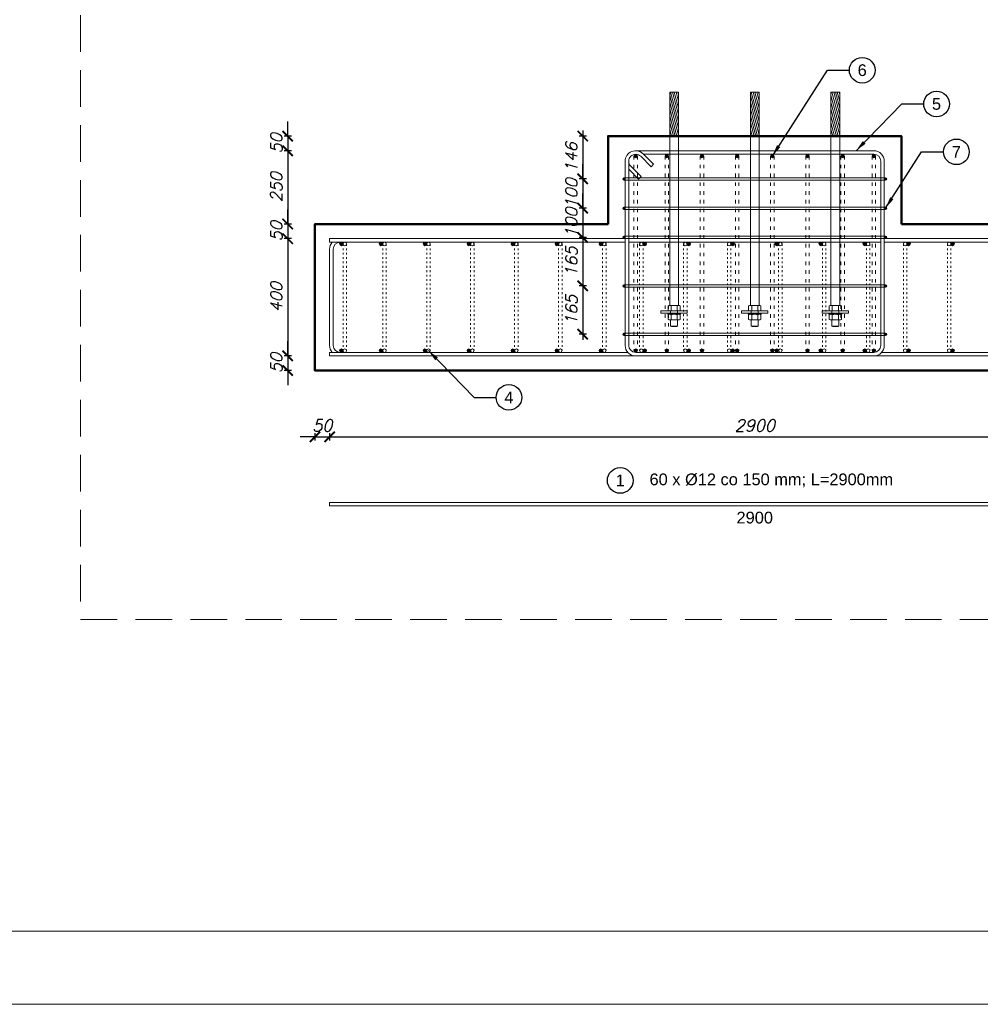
# Model space of a CAD drawing. Header units: millimetres. Extents: x 1814 to 94182, y 11562 to 49454.
# Tile 68 of 143: x 10775 to 11431, y 20272 to 20944. Entities that reach past the tile are written whole.
import ezdxf

# ---------------------------------------------------------------- set-up
doc = ezdxf.new("R2010")
doc.units = ezdxf.units.MM
doc.linetypes.add('ACAD_ISO03W100', pattern=[30, 12, -18])
doc.linetypes.add('DASHED', pattern=[0.75, 0.5, -0.25])
doc.layers.add('odnośnik', color=140, linetype='Continuous')
doc.layers.add('opis', color=50, linetype='Continuous')
doc.layers.add('pomoc', color=210, linetype='Continuous', lineweight=9, plot=False)
for name, color, linetype, lineweight in [('ramka', 84, 'Continuous', 15), ('widok 0.15', 150, 'Continuous', 15), ('wymiar', 135, 'Continuous', 9), ('wypełnienie', 252, 'Continuous', 9), ('zbrojenie', 123, 'Continuous', 9), ('ściany', 7, 'Continuous', 50), ('śruby', 204, 'Continuous', 9)]:
    doc.layers.add(name, color=color, linetype=linetype, lineweight=lineweight)
doc.styles.add('Opisowy', font='arial.ttf')
doc.styles.get("Standard").update_dxf_attribs({"font": 'arial.ttf'})
doc.styles.add('WYMIARY', font='simplex.shx', dxfattribs={"oblique": 15})
doc.dimstyles.new('1-25 stopy', dxfattribs={"dimscale": 25, "dimtxt": 0.32, "dimasz": 0.4, "dimexe": 0.1, "dimexo": 0.1, "dimgap": 0.15, "dimtad": 1, "dimdec": 0, "dimlfac": 5, "dimrnd": 0.01, "dimzin": 9, "dimtxsty": 'WYMIARY', "dimblk": 'ARCHTICK', "dimcen": 0.4, "dimdle": 0.15, "dimadec": 1, "dimazin": 1, "dimtfac": 1, "dimtdec": 0, "dimtix": 1, "dimtmove": 2, "dimatfit": 3, "dimldrblk": 'ARCHTICK', "dimfxl": 0, "dimarcsym": 0})
doc.dimstyles.new('skala 1-100', dxfattribs={"dimtxt": 16, "dimasz": 1, "dimexe": 1.25, "dimexo": 0.625, "dimgap": 5, "dimtad": 1, "dimdec": 1, "dimrnd": 0.1, "dimdsep": 46, "dimtxsty": 'Standard', "dimblk": 'strzałka', "dimcen": -5, "dimse1": 1, "dimse2": 1, "dimazin": 0, "dimtfac": 1, "dimtdec": 1, "dimtix": 1, "dimtmove": 1, "dimatfit": 3, "dimfxl": 0, "dimtolj": 1, "dimarcsym": 0})

# ---------------------------------------------------------------- blocks, each defined once
blk = doc.blocks.new('_ARCHTICK')
at = {"color": 0, "linetype": 'ByBlock', "lineweight": -2}
blk.add_solid([(0.398, 0.309), (0.309, 0.398), (-0.309, -0.398), (-0.398, -0.309)], dxfattribs=at)
blk = doc.blocks.new('*D1845')
at = {"layer": 'Defpoints', "color": 0}
for p in [(11176.8, 20864.59), (10958.18, 20854.59), (11218.8, 20854.59)]:
    blk.add_point(p, dxfattribs=at)
at = {"layer": 'wymiar', "color": 0, "lineweight": -2}
for p, q in [((10958.18, 20864.59), (10958.18, 20874.59)), ((10960.68, 20864.59), (10955.68, 20864.59)), ((10958.18, 20864.59), (10958.18, 20854.59)), ((10960.68, 20854.59), (10955.68, 20854.59)), ((10958.18, 20854.59), (10958.18, 20844.59))]:
    blk.add_line(p, q, dxfattribs=at)
at = {"layer": 'wymiar', "color": 0, "lineweight": -2, "xscale": 10, "yscale": 10, "zscale": 10}
for p, rotation in [((10958.18, 20864.59), 270), ((10958.18, 20854.59), 90)]:
    blk.add_blockref('_ARCHTICK', p, dxfattribs=dict(at, rotation=rotation))
at = {"layer": 'wymiar', "color": 0, "insert": (10950.43, 20859.59), "char_height": 8, "attachment_point": 5, "rotation": 90, "style": 'WYMIARY'}
blk.add_mtext('50', dxfattribs=at)
blk = doc.blocks.new('*D1846')
at = {"layer": 'Defpoints', "color": 0}
for p in [(11218.8, 20854.59), (10958.18, 20804.59), (10976.8, 20804.59)]:
    blk.add_point(p, dxfattribs=at)
at = {"layer": 'wymiar', "color": 0, "lineweight": -2}
for p, q in [((10958.18, 20858.34), (10958.18, 20800.84)), ((10960.68, 20854.59), (10955.68, 20854.59)), ((10960.68, 20804.59), (10955.68, 20804.59))]:
    blk.add_line(p, q, dxfattribs=at)
at = {"layer": 'wymiar', "color": 0, "lineweight": -2, "xscale": 10, "yscale": 10, "zscale": 10}
for p, rotation in [((10958.18, 20854.59), 90), ((10958.18, 20804.59), 270)]:
    blk.add_blockref('_ARCHTICK', p, dxfattribs=dict(at, rotation=rotation))
at = {"layer": 'wymiar', "color": 0, "insert": (10950.43, 20829.59), "char_height": 8, "attachment_point": 5, "rotation": 90, "style": 'WYMIARY'}
blk.add_mtext('250', dxfattribs=at)
blk = doc.blocks.new('*D1847')
at = {"layer": 'Defpoints', "color": 0}
for p in [(10976.8, 20804.59), (10958.18, 20794.59), (10986.8, 20794.59)]:
    blk.add_point(p, dxfattribs=at)
at = {"layer": 'wymiar', "color": 0, "lineweight": -2}
for p, q in [((10958.18, 20804.59), (10958.18, 20814.59)), ((10960.68, 20804.59), (10955.68, 20804.59)), ((10958.18, 20804.59), (10958.18, 20794.59)), ((10960.68, 20794.59), (10955.68, 20794.59)), ((10958.18, 20794.59), (10958.18, 20784.59))]:
    blk.add_line(p, q, dxfattribs=at)
at = {"layer": 'wymiar', "color": 0, "lineweight": -2, "xscale": 10, "yscale": 10, "zscale": 10}
for p, rotation in [((10958.18, 20804.59), 270), ((10958.18, 20794.59), 90)]:
    blk.add_blockref('_ARCHTICK', p, dxfattribs=dict(at, rotation=rotation))
at = {"layer": 'wymiar', "color": 0, "insert": (10950.43, 20799.59), "char_height": 8, "attachment_point": 5, "rotation": 90, "style": 'WYMIARY'}
blk.add_mtext('50', dxfattribs=at)
blk = doc.blocks.new('*D1848')
at = {"layer": 'Defpoints', "color": 0}
for p in [(10986.8, 20794.59), (10958.18, 20714.59), (10986.8, 20714.59)]:
    blk.add_point(p, dxfattribs=at)
at = {"layer": 'wymiar', "color": 0, "lineweight": -2}
for p, q in [((10958.18, 20798.34), (10958.18, 20710.84)), ((10960.68, 20794.59), (10955.68, 20794.59)), ((10960.68, 20714.59), (10955.68, 20714.59))]:
    blk.add_line(p, q, dxfattribs=at)
at = {"layer": 'wymiar', "color": 0, "lineweight": -2, "xscale": 10, "yscale": 10, "zscale": 10}
for p, rotation in [((10958.18, 20794.59), 90), ((10958.18, 20714.59), 270)]:
    blk.add_blockref('_ARCHTICK', p, dxfattribs=dict(at, rotation=rotation))
at = {"layer": 'wymiar', "color": 0, "insert": (10950.43, 20754.59), "char_height": 8, "attachment_point": 5, "rotation": 90, "style": 'WYMIARY'}
blk.add_mtext('400', dxfattribs=at)
blk = doc.blocks.new('*D1849')
at = {"layer": 'Defpoints', "color": 0}
for p in [(10986.8, 20714.59), (10958.18, 20704.59), (10976.8, 20704.59)]:
    blk.add_point(p, dxfattribs=at)
at = {"layer": 'wymiar', "color": 0, "lineweight": -2}
for p, q in [((10958.18, 20714.59), (10958.18, 20724.59)), ((10960.68, 20714.59), (10955.68, 20714.59)), ((10958.18, 20714.59), (10958.18, 20704.59)), ((10960.68, 20704.59), (10955.68, 20704.59)), ((10958.18, 20704.59), (10958.18, 20694.59))]:
    blk.add_line(p, q, dxfattribs=at)
at = {"layer": 'wymiar', "color": 0, "lineweight": -2, "xscale": 10, "yscale": 10, "zscale": 10}
for p, rotation in [((10958.18, 20714.59), 270), ((10958.18, 20704.59), 90)]:
    blk.add_blockref('_ARCHTICK', p, dxfattribs=dict(at, rotation=rotation))
at = {"layer": 'wymiar', "color": 0, "insert": (10950.43, 20709.59), "char_height": 8, "attachment_point": 5, "rotation": 90, "style": 'WYMIARY'}
blk.add_mtext('50', dxfattribs=at)
blk = doc.blocks.new('*D1850')
at = {"layer": 'Defpoints', "color": 0}
for p in [(10986.8, 20714.59), (10976.8, 20704.59), (10986.8, 20659.34)]:
    blk.add_point(p, dxfattribs=at)
at = {"layer": 'wymiar', "color": 0, "lineweight": -2}
for p, q in [((10976.8, 20659.34), (10966.8, 20659.34)), ((10976.8, 20661.84), (10976.8, 20656.84)), ((10976.8, 20659.34), (10986.8, 20659.34)), ((10986.8, 20661.84), (10986.8, 20656.84)), ((10986.8, 20659.34), (10996.8, 20659.34))]:
    blk.add_line(p, q, dxfattribs=at)
at = {"layer": 'wymiar', "color": 0, "lineweight": -2, "xscale": 10, "yscale": 10, "zscale": 10}
blk.add_blockref('_ARCHTICK', (10976.8, 20659.34), dxfattribs=at)
at = {"layer": 'wymiar', "color": 0, "lineweight": -2, "xscale": 10, "yscale": 10, "zscale": 10, "rotation": 180}
blk.add_blockref('_ARCHTICK', (10986.8, 20659.34), dxfattribs=at)
at = {"layer": 'wymiar', "color": 0, "insert": (10981.8, 20667.09), "char_height": 8, "attachment_point": 5, "style": 'WYMIARY'}
blk.add_mtext('50', dxfattribs=at)
blk = doc.blocks.new('*D1851')
at = {"layer": 'Defpoints', "color": 0}
for p in [(10986.8, 20714.59), (11566.8, 20714.59), (11566.8, 20659.34)]:
    blk.add_point(p, dxfattribs=at)
at = {"layer": 'wymiar', "color": 0, "lineweight": -2}
for p, q in [((10983.05, 20659.34), (11570.55, 20659.34)), ((10986.8, 20661.84), (10986.8, 20656.84)), ((11566.8, 20661.84), (11566.8, 20656.84))]:
    blk.add_line(p, q, dxfattribs=at)
at = {"layer": 'wymiar', "color": 0, "lineweight": -2, "xscale": 10, "yscale": 10, "zscale": 10, "rotation": 180}
blk.add_blockref('_ARCHTICK', (10986.8, 20659.34), dxfattribs=at)
at = {"layer": 'wymiar', "color": 0, "lineweight": -2, "xscale": 10, "yscale": 10, "zscale": 10}
blk.add_blockref('_ARCHTICK', (11566.8, 20659.34), dxfattribs=at)
at = {"layer": 'wymiar', "color": 0, "insert": (11276.8, 20667.09), "char_height": 8, "attachment_point": 5, "style": 'WYMIARY'}
blk.add_mtext('2900', dxfattribs=at)
blk = doc.blocks.new('strzałka')
for p, q in [((0, 9), (0, -9)), ((-9, 0), (9, 0))]:
    blk.add_line(p, q)
at = {"const_width": 1}
blk.add_lwpolyline([(-4.243, -4.243), (4.243, 4.243)], dxfattribs=at)
blk = doc.blocks.new('*D1889')
at = {"layer": 'Defpoints', "color": 0}
for p in [(11176.8, 20864.59), (11159.46, 20835.39), (11187.6, 20835.39)]:
    blk.add_point(p, dxfattribs=at)
at = {"layer": 'wymiar', "color": 0, "lineweight": -2}
for p, q in [((11161.96, 20864.59), (11156.96, 20864.59)), ((11159.46, 20868.34), (11159.46, 20831.64)), ((11161.96, 20835.39), (11156.96, 20835.39))]:
    blk.add_line(p, q, dxfattribs=at)
at = {"layer": 'wymiar', "color": 0, "lineweight": -2, "xscale": 10, "yscale": 10, "zscale": 10}
for p, rotation in [((11159.46, 20864.59), 90), ((11159.46, 20835.39), 270)]:
    blk.add_blockref('_ARCHTICK', p, dxfattribs=dict(at, rotation=rotation))
at = {"layer": 'wymiar', "color": 0, "insert": (11151.71, 20849.99), "char_height": 8, "attachment_point": 5, "rotation": 90, "style": 'WYMIARY'}
blk.add_mtext('146', dxfattribs=at)
blk = doc.blocks.new('*D1890')
at = {"layer": 'Defpoints', "color": 0}
for p in [(11187.6, 20835.39), (11159.46, 20815.39), (11187.6, 20815.39)]:
    blk.add_point(p, dxfattribs=at)
at = {"layer": 'wymiar', "color": 0, "lineweight": -2}
for p, q in [((11159.46, 20835.39), (11159.46, 20845.39)), ((11161.96, 20835.39), (11156.96, 20835.39)), ((11159.46, 20835.39), (11159.46, 20815.39)), ((11161.96, 20815.39), (11156.96, 20815.39)), ((11159.46, 20815.39), (11159.46, 20805.39))]:
    blk.add_line(p, q, dxfattribs=at)
at = {"layer": 'wymiar', "color": 0, "lineweight": -2, "xscale": 10, "yscale": 10, "zscale": 10}
for p, rotation in [((11159.46, 20835.39), 270), ((11159.46, 20815.39), 90)]:
    blk.add_blockref('_ARCHTICK', p, dxfattribs=dict(at, rotation=rotation))
at = {"layer": 'wymiar', "color": 0, "insert": (11151.71, 20825.39), "char_height": 8, "attachment_point": 5, "rotation": 90, "style": 'WYMIARY'}
blk.add_mtext('100', dxfattribs=at)
blk = doc.blocks.new('*D1891')
at = {"layer": 'Defpoints', "color": 0}
for p in [(11187.6, 20815.39), (11159.46, 20795.39), (11187.6, 20795.39)]:
    blk.add_point(p, dxfattribs=at)
at = {"layer": 'wymiar', "color": 0, "lineweight": -2}
for p, q in [((11159.46, 20815.39), (11159.46, 20825.39)), ((11161.96, 20815.39), (11156.96, 20815.39)), ((11159.46, 20815.39), (11159.46, 20795.39)), ((11161.96, 20795.39), (11156.96, 20795.39)), ((11159.46, 20795.39), (11159.46, 20785.39))]:
    blk.add_line(p, q, dxfattribs=at)
at = {"layer": 'wymiar', "color": 0, "lineweight": -2, "xscale": 10, "yscale": 10, "zscale": 10}
for p, rotation in [((11159.46, 20815.39), 270), ((11159.46, 20795.39), 90)]:
    blk.add_blockref('_ARCHTICK', p, dxfattribs=dict(at, rotation=rotation))
at = {"layer": 'wymiar', "color": 0, "insert": (11151.71, 20805.39), "char_height": 8, "attachment_point": 5, "rotation": 90, "style": 'WYMIARY'}
blk.add_mtext('100', dxfattribs=at)
blk = doc.blocks.new('*D1892')
at = {"layer": 'Defpoints', "color": 0}
for p in [(11187.6, 20795.39), (11159.46, 20762.39), (11187.6, 20762.39)]:
    blk.add_point(p, dxfattribs=at)
at = {"layer": 'wymiar', "color": 0, "lineweight": -2}
for p, q in [((11159.46, 20799.14), (11159.46, 20758.64)), ((11161.96, 20795.39), (11156.96, 20795.39)), ((11161.96, 20762.39), (11156.96, 20762.39))]:
    blk.add_line(p, q, dxfattribs=at)
at = {"layer": 'wymiar', "color": 0, "lineweight": -2, "xscale": 10, "yscale": 10, "zscale": 10}
for p, rotation in [((11159.46, 20795.39), 90), ((11159.46, 20762.39), 270)]:
    blk.add_blockref('_ARCHTICK', p, dxfattribs=dict(at, rotation=rotation))
at = {"layer": 'wymiar', "color": 0, "insert": (11151.71, 20778.89), "char_height": 8, "attachment_point": 5, "rotation": 90, "style": 'WYMIARY'}
blk.add_mtext('165', dxfattribs=at)
blk = doc.blocks.new('*D1893')
at = {"layer": 'Defpoints', "color": 0}
for p in [(11187.6, 20762.39), (11159.46, 20729.39), (11187.6, 20729.39)]:
    blk.add_point(p, dxfattribs=at)
at = {"layer": 'wymiar', "color": 0, "lineweight": -2}
for p, q in [((11159.46, 20766.14), (11159.46, 20725.64)), ((11161.96, 20762.39), (11156.96, 20762.39)), ((11161.96, 20729.39), (11156.96, 20729.39))]:
    blk.add_line(p, q, dxfattribs=at)
at = {"layer": 'wymiar', "color": 0, "lineweight": -2, "xscale": 10, "yscale": 10, "zscale": 10}
for p, rotation in [((11159.46, 20762.39), 90), ((11159.46, 20729.39), 270)]:
    blk.add_blockref('_ARCHTICK', p, dxfattribs=dict(at, rotation=rotation))
at = {"layer": 'wymiar', "color": 0, "insert": (11151.71, 20745.89), "char_height": 8, "attachment_point": 5, "rotation": 90, "style": 'WYMIARY'}
blk.add_mtext('165', dxfattribs=at)

msp = doc.modelspace()

# ---------------------------------------------------------------- hatches: boundary and pattern name
at = {"layer": 'widok 0.15'}
h = msp.add_hatch(color=256, dxfattribs=at)
h.dxf.hatch_style = 1
h.paths.add_polyline_path([(11194.404, 20850.987, -1), (11196.804, 20850.987, -1)])
h = msp.add_hatch(color=256, dxfattribs=at)
h.dxf.hatch_style = 1
h.paths.add_polyline_path([(11215.604, 20850.987, -1), (11218.004, 20850.987, -1)])
h = msp.add_hatch(color=256, dxfattribs=at)
h.dxf.hatch_style = 1
h.paths.add_polyline_path([(11239.604, 20850.987, -1), (11242.004, 20850.987, -1)])
h = msp.add_hatch(color=256, dxfattribs=at)
h.dxf.hatch_style = 1
h.paths.add_polyline_path([(11263.604, 20850.987, -1), (11266.004, 20850.987, -1)])
h = msp.add_hatch(color=256, dxfattribs=at)
h.dxf.hatch_style = 1
h.paths.add_polyline_path([(11287.604, 20850.987, -1), (11290.004, 20850.987, -1)])
h = msp.add_hatch(color=256, dxfattribs=at)
h.dxf.hatch_style = 1
h.paths.add_polyline_path([(11311.604, 20850.987, -1), (11314.004, 20850.987, -1)])
h = msp.add_hatch(color=256, dxfattribs=at)
h.dxf.hatch_style = 1
h.paths.add_polyline_path([(11338.004, 20850.987, 1), (11335.604, 20850.987, 1)])
h = msp.add_hatch(color=256, dxfattribs=at)
h.dxf.hatch_style = 1
h.paths.add_polyline_path([(11359.204, 20850.987, 1), (11356.804, 20850.987, 1)])
h = msp.add_hatch(color=256, dxfattribs=at)
h.dxf.hatch_style = 1
h.paths.add_polyline_path([(11194.404, 20718.187, 1), (11196.804, 20718.187, 1)])
h = msp.add_hatch(color=256, dxfattribs=at)
h.dxf.hatch_style = 1
h.paths.add_polyline_path([(11215.604, 20718.187, 1), (11218.004, 20718.187, 1)])
h = msp.add_hatch(color=256, dxfattribs=at)
h.dxf.hatch_style = 1
h.paths.add_polyline_path([(11239.604, 20718.187, 1), (11242.004, 20718.187, 1)])
h = msp.add_hatch(color=256, dxfattribs=at)
h.dxf.hatch_style = 1
h.paths.add_polyline_path([(11263.604, 20718.187, 1), (11266.004, 20718.187, 1)])
h = msp.add_hatch(color=256, dxfattribs=at)
h.dxf.hatch_style = 1
h.paths.add_polyline_path([(11287.604, 20718.187, 1), (11290.004, 20718.187, 1)])
h = msp.add_hatch(color=256, dxfattribs=at)
h.dxf.hatch_style = 1
h.paths.add_polyline_path([(11311.604, 20718.187, 1), (11314.004, 20718.187, 1)])
h = msp.add_hatch(color=256, dxfattribs=at)
h.dxf.hatch_style = 1
h.paths.add_polyline_path([(11338.004, 20718.187, -1), (11335.604, 20718.187, -1)])
h = msp.add_hatch(color=256, dxfattribs=at)
h.dxf.hatch_style = 1
h.paths.add_polyline_path([(11359.204, 20718.187, -1), (11356.804, 20718.187, -1)])
at = {"layer": 'wypełnienie'}
h = msp.add_hatch(dxfattribs=at)
h.set_pattern_fill('ANSI31', color=256, scale=0.375, angle=60, style=0)
h.set_pattern_definition([(105, (9896.4788, 25371.844), (-1.15005544, -0.30815643), [])])
h.paths.add_polyline_path([(11224.804, 20864.587), (11224.804, 20894.587), (11218.804, 20894.587), (11218.804, 20864.587)])
h = msp.add_hatch(dxfattribs=at)
h.set_pattern_fill('ANSI31', color=256, scale=0.375, angle=60, style=0)
h.set_pattern_definition([(105, (9951.4788, 25371.844), (-1.15005544, -0.30815643), [])])
h.paths.add_polyline_path([(11279.804, 20864.587), (11279.804, 20894.587), (11273.804, 20894.587), (11273.804, 20864.587)])
h = msp.add_hatch(dxfattribs=at)
h.set_pattern_fill('ANSI31', color=256, scale=0.375, angle=60, style=0)
h.set_pattern_definition([(105, (10006.4788, 25371.844), (-1.15005544, -0.30815643), [])])
h.paths.add_polyline_path([(11334.804, 20864.587), (11334.804, 20894.587), (11328.804, 20894.587), (11328.804, 20864.587)])
at = {"layer": 'zbrojenie'}
h = msp.add_hatch(dxfattribs=at)
h.set_pattern_fill('ANGLE', color=256, scale=2)
h.set_pattern_definition([(0, (-9624.417, -8679.657), (0, 13.97), [10.16, -3.81]), (90, (-9624.417, -8679.657), (-13.97, 9e-16), [10.16, -3.81])])
h.paths.add_polyline_path([(11188.404, 20835.387, -1), (11186.804, 20835.387, -1)])
h = msp.add_hatch(color=256, dxfattribs=at)
h.dxf.hatch_style = 1
h.paths.add_polyline_path([(11186.804, 20835.387, 1), (11188.404, 20835.387, 1)])
h = msp.add_hatch(color=256, dxfattribs=at)
h.dxf.hatch_style = 1
h.paths.add_polyline_path([(11365.204, 20835.387, 1), (11366.804, 20835.387, 1)])
h = msp.add_hatch(dxfattribs=at)
h.set_pattern_fill('ANGLE', color=256, scale=2)
h.set_pattern_definition([(0, (-9624.417, -8699.657), (0, 13.97), [10.16, -3.81]), (90, (-9624.417, -8699.657), (-13.97, 9e-16), [10.16, -3.81])])
h.paths.add_polyline_path([(11188.404, 20815.387, -1), (11186.804, 20815.387, -1)])
h = msp.add_hatch(color=256, dxfattribs=at)
h.dxf.hatch_style = 1
h.paths.add_polyline_path([(11188.404, 20815.387, 1), (11186.804, 20815.387, 1)])
h = msp.add_hatch(color=256, dxfattribs=at)
h.dxf.hatch_style = 1
h.paths.add_polyline_path([(11366.804, 20815.387, 1), (11365.204, 20815.387, 1)])
h = msp.add_hatch(color=256, dxfattribs=at)
h.dxf.hatch_style = 1
h.paths.add_polyline_path([(10993.604, 20790.987, -1), (10996.004, 20790.987, -1)])
h = msp.add_hatch(color=256, dxfattribs=at)
h.dxf.hatch_style = 1
h.paths.add_polyline_path([(11020.604, 20790.987, -1), (11023.004, 20790.987, -1)])
h = msp.add_hatch(color=256, dxfattribs=at)
h.dxf.hatch_style = 1
h.paths.add_polyline_path([(11050.604, 20790.987, -1), (11053.004, 20790.987, -1)])
h = msp.add_hatch(color=256, dxfattribs=at)
h.dxf.hatch_style = 1
h.paths.add_polyline_path([(11080.604, 20790.987, -1), (11083.004, 20790.987, -1)])
h = msp.add_hatch(color=256, dxfattribs=at)
h.dxf.hatch_style = 1
h.paths.add_polyline_path([(11110.604, 20790.987, -1), (11113.004, 20790.987, -1)])
h = msp.add_hatch(color=256, dxfattribs=at)
h.dxf.hatch_style = 1
h.paths.add_polyline_path([(11140.604, 20790.987, -1), (11143.004, 20790.987, -1)])
h = msp.add_hatch(color=256, dxfattribs=at)
h.dxf.hatch_style = 1
h.paths.add_polyline_path([(11170.604, 20790.987, -1), (11173.004, 20790.987, -1)])
h = msp.add_hatch(color=256, dxfattribs=at)
h.dxf.hatch_style = 1
h.paths.add_polyline_path([(11188.404, 20795.387, 1), (11186.804, 20795.387, 1)])
h = msp.add_hatch(color=256, dxfattribs=at)
h.dxf.hatch_style = 1
h.paths.add_polyline_path([(11200.604, 20790.987, -1), (11203.004, 20790.987, -1)])
h = msp.add_hatch(color=256, dxfattribs=at)
h.dxf.hatch_style = 1
h.paths.add_polyline_path([(11230.604, 20790.987, -1), (11233.004, 20790.987, -1)])
h = msp.add_hatch(color=256, dxfattribs=at)
h.dxf.hatch_style = 1
h.paths.add_polyline_path([(11260.604, 20790.987, -1), (11263.004, 20790.987, -1)])
h = msp.add_hatch(color=256, dxfattribs=at)
h.dxf.hatch_style = 1
h.paths.add_polyline_path([(11293.004, 20790.987, 1), (11290.604, 20790.987, 1)])
h = msp.add_hatch(color=256, dxfattribs=at)
h.dxf.hatch_style = 1
h.paths.add_polyline_path([(11323.004, 20790.987, 1), (11320.604, 20790.987, 1)])
h = msp.add_hatch(color=256, dxfattribs=at)
h.dxf.hatch_style = 1
h.paths.add_polyline_path([(11353.004, 20790.987, 1), (11350.604, 20790.987, 1)])
h = msp.add_hatch(color=256, dxfattribs=at)
h.dxf.hatch_style = 1
h.paths.add_polyline_path([(11366.804, 20795.387, 1), (11365.204, 20795.387, 1)])
h = msp.add_hatch(color=256, dxfattribs=at)
h.dxf.hatch_style = 1
h.paths.add_polyline_path([(11383.004, 20790.987, 1), (11380.604, 20790.987, 1)])
h = msp.add_hatch(color=256, dxfattribs=at)
h.dxf.hatch_style = 1
h.paths.add_polyline_path([(11413.004, 20790.987, 1), (11410.604, 20790.987, 1)])
h = msp.add_hatch(color=256, dxfattribs=at)
h.dxf.hatch_style = 1
h.paths.add_polyline_path([(11188.404, 20762.387, 1), (11186.804, 20762.387, 1)])
h = msp.add_hatch(color=256, dxfattribs=at)
h.dxf.hatch_style = 1
h.paths.add_polyline_path([(11366.804, 20762.387, 1), (11365.204, 20762.387, 1)])
h = msp.add_hatch(color=256, dxfattribs=at)
h.dxf.hatch_style = 1
h.paths.add_polyline_path([(11188.404, 20729.387, 1), (11186.804, 20729.387, 1)])
h = msp.add_hatch(color=256, dxfattribs=at)
h.dxf.hatch_style = 1
h.paths.add_polyline_path([(11366.804, 20729.387, 1), (11365.204, 20729.387, 1)])
h = msp.add_hatch(color=256, dxfattribs=at)
h.dxf.hatch_style = 1
h.paths.add_polyline_path([(10993.604, 20718.187, 1), (10996.004, 20718.187, 1)])
h = msp.add_hatch(color=256, dxfattribs=at)
h.dxf.hatch_style = 1
h.paths.add_polyline_path([(11020.604, 20718.187, 1), (11023.004, 20718.187, 1)])
h = msp.add_hatch(color=256, dxfattribs=at)
h.dxf.hatch_style = 1
h.paths.add_polyline_path([(11050.604, 20718.187, 1), (11053.004, 20718.187, 1)])
h = msp.add_hatch(color=256, dxfattribs=at)
h.dxf.hatch_style = 1
h.paths.add_polyline_path([(11080.604, 20718.187, 1), (11083.004, 20718.187, 1)])
h = msp.add_hatch(color=256, dxfattribs=at)
h.dxf.hatch_style = 1
h.paths.add_polyline_path([(11110.604, 20718.187, 1), (11113.004, 20718.187, 1)])
h = msp.add_hatch(color=256, dxfattribs=at)
h.dxf.hatch_style = 1
h.paths.add_polyline_path([(11140.604, 20718.187, 1), (11143.004, 20718.187, 1)])
h = msp.add_hatch(color=256, dxfattribs=at)
h.dxf.hatch_style = 1
h.paths.add_polyline_path([(11170.604, 20718.187, 1), (11173.004, 20718.187, 1)])
h = msp.add_hatch(color=256, dxfattribs=at)
h.dxf.hatch_style = 1
h.paths.add_polyline_path([(11200.604, 20718.187, 1), (11203.004, 20718.187, 1)])
h = msp.add_hatch(color=256, dxfattribs=at)
h.dxf.hatch_style = 1
h.paths.add_polyline_path([(11230.604, 20718.187, 1), (11233.004, 20718.187, 1)])
h = msp.add_hatch(color=256, dxfattribs=at)
h.dxf.hatch_style = 1
h.paths.add_polyline_path([(11260.604, 20718.187, 1), (11263.004, 20718.187, 1)])
h = msp.add_hatch(color=256, dxfattribs=at)
h.dxf.hatch_style = 1
h.paths.add_polyline_path([(11293.004, 20718.187, -1), (11290.604, 20718.187, -1)])
h = msp.add_hatch(color=256, dxfattribs=at)
h.dxf.hatch_style = 1
h.paths.add_polyline_path([(11323.004, 20718.187, -1), (11320.604, 20718.187, -1)])
h = msp.add_hatch(color=256, dxfattribs=at)
h.dxf.hatch_style = 1
h.paths.add_polyline_path([(11353.004, 20718.187, -1), (11350.604, 20718.187, -1)])
h = msp.add_hatch(color=256, dxfattribs=at)
h.dxf.hatch_style = 1
h.paths.add_polyline_path([(11383.004, 20718.187, -1), (11380.604, 20718.187, -1)])
h = msp.add_hatch(color=256, dxfattribs=at)
h.dxf.hatch_style = 1
h.paths.add_polyline_path([(11413.004, 20718.187, -1), (11410.604, 20718.187, -1)])

# ---------------------------------------------------------------- linework, layer by layer
at = {"layer": 'odnośnik'}
for centre in [(11350.111, 20909.525), (11400.806, 20886.491), (11414.387, 20853.843), (11109.105, 20686.284), (11185.023, 20629.587)]:
    msp.add_circle(centre, 8.75, dxfattribs=at)
at = {"layer": 'pomoc'}
msp.add_lwpolyline([(9216.804, 22372.087), (12966.804, 22372.087), (12966.804, 20272.087), (9216.804, 20272.087)], close=True, dxfattribs=at)
at = {"layer": 'ramka', "linetype": 'Continuous'}
msp.add_line((12916.804, 20322.087), (9216.804, 20322.087), dxfattribs=at)
at = {"layer": 'ramka', "linetype": 'DASHED', "ltscale": 50}
msp.add_lwpolyline([(10816.804, 20534.587), (12416.804, 20534.587), (12416.804, 22109.587), (10816.804, 22109.587)], close=True, dxfattribs=at)
at = {"layer": 'widok 0.15', "linetype": 'ACAD_ISO03W100', "ltscale": 0.2}
for p, q in [((11194.404, 20850.987), (11194.404, 20718.187)), ((11196.804, 20850.987), (11196.804, 20718.187)), ((11215.604, 20850.987), (11215.604, 20718.187)), ((11218.004, 20850.987), (11218.004, 20718.187)), ((11239.604, 20850.987), (11239.604, 20718.187)), ((11242.004, 20850.987), (11242.004, 20718.187)), ((11263.604, 20850.987), (11263.604, 20718.187)), ((11266.004, 20850.987), (11266.004, 20718.187)), ((11287.604, 20850.987), (11287.604, 20718.187)), ((11290.004, 20850.987), (11290.004, 20718.187)), ((11311.604, 20850.987), (11311.604, 20718.187)), ((11314.004, 20850.987), (11314.004, 20718.187)), ((11335.604, 20850.987), (11335.604, 20718.187)), ((11338.004, 20850.987), (11338.004, 20718.187)), ((11356.804, 20850.987), (11356.804, 20718.187)), ((11359.204, 20850.987), (11359.204, 20718.187))]:
    msp.add_line(p, q, dxfattribs=at)
at = {"layer": 'widok 0.15', "linetype": 'ACAD_ISO03W100', "ltscale": 0.1}
for p, q in [((10996.004, 20790.987), (10996.004, 20718.187)), ((10998.404, 20790.987), (10998.404, 20718.187)), ((11023.004, 20790.987), (11023.004, 20718.187)), ((11025.404, 20790.987), (11025.404, 20718.187)), ((11053.004, 20790.987), (11053.004, 20718.187)), ((11055.404, 20790.987), (11055.404, 20718.187)), ((11083.004, 20790.987), (11083.004, 20718.187)), ((11085.404, 20790.987), (11085.404, 20718.187)), ((11113.004, 20790.987), (11113.004, 20718.187)), ((11115.404, 20790.987), (11115.404, 20718.187)), ((11143.004, 20790.987), (11143.004, 20718.187)), ((11145.404, 20790.987), (11145.404, 20718.187)), ((11173.004, 20790.987), (11173.004, 20718.187)), ((11175.404, 20790.987), (11175.404, 20718.187)), ((11198.204, 20790.987), (11198.204, 20718.187)), ((11200.604, 20790.987), (11200.604, 20718.187)), ((11228.204, 20790.987), (11228.204, 20718.187)), ((11230.604, 20790.987), (11230.604, 20718.187)), ((11258.204, 20790.987), (11258.204, 20718.187)), ((11260.604, 20790.987), (11260.604, 20718.187)), ((11293.004, 20790.987), (11293.004, 20718.187)), ((11295.404, 20790.987), (11295.404, 20718.187)), ((11323.004, 20790.987), (11323.004, 20718.187)), ((11325.404, 20790.987), (11325.404, 20718.187)), ((11353.004, 20790.987), (11353.004, 20718.187)), ((11355.404, 20790.987), (11355.404, 20718.187)), ((11378.204, 20790.987), (11378.204, 20718.187)), ((11380.604, 20790.987), (11380.604, 20718.187)), ((11408.204, 20790.987), (11408.204, 20718.187)), ((11410.604, 20790.987), (11410.604, 20718.187))]:
    msp.add_line(p, q, dxfattribs=at)
at = {"layer": 'widok 0.15'}
for p, q in [((10986.804, 20787.387), (10986.804, 20721.787)), ((10989.204, 20787.387), (10989.204, 20721.787))]:
    msp.add_line(p, q, dxfattribs=at)
for centre in [(11195.604, 20850.987), (11216.804, 20850.987), (11240.804, 20850.987), (11264.804, 20850.987), (11288.804, 20850.987), (11312.804, 20850.987), (11336.804, 20850.987), (11358.004, 20850.987), (10997.204, 20790.987), (11024.204, 20790.987), (11054.204, 20790.987), (11084.204, 20790.987), (11114.204, 20790.987), (11144.204, 20790.987), (11174.204, 20790.987), (11199.404, 20790.987), (11229.404, 20790.987), (11259.404, 20790.987), (11294.204, 20790.987), (11324.204, 20790.987), (11354.204, 20790.987), (11379.404, 20790.987), (11409.404, 20790.987), (10997.204, 20718.187), (11024.204, 20718.187), (11054.204, 20718.187), (11084.204, 20718.187), (11114.204, 20718.187), (11144.204, 20718.187), (11174.204, 20718.187), (11195.604, 20718.187), (11199.404, 20718.187), (11216.804, 20718.187), (11229.404, 20718.187), (11240.804, 20718.187), (11259.404, 20718.187), (11264.804, 20718.187), (11288.804, 20718.187), (11294.204, 20718.187), (11312.804, 20718.187), (11324.204, 20718.187), (11336.804, 20718.187), (11354.204, 20718.187), (11358.004, 20718.187), (11379.404, 20718.187), (11409.404, 20718.187)]:
    msp.add_circle(centre, 1.2, dxfattribs=at)
for centre, radius, start, end in [((10994.004, 20787.387), 7.2, 138.189685, 180), ((10994.004, 20787.387), 4.8, 90, 180), ((10994.004, 20721.787), 7.2, 180, 221.810315), ((10994.004, 20721.787), 4.8, 180, 270)]:
    msp.add_arc(centre, radius, start, end, dxfattribs=at)
at = {"layer": 'zbrojenie'}
for p, q in [((11358.004, 20854.587), (11195.604, 20854.587)), ((11198.998, 20850.781), (11206.069, 20843.71)), ((11200.695, 20852.478), (11207.767, 20845.407)), ((11358.004, 20852.187), (11200.987, 20852.187)), ((11188.404, 20847.387), (11188.404, 20721.787)), ((11190.804, 20847.387), (11190.804, 20721.787)), ((11192.21, 20843.993), (11199.281, 20836.922)), ((11206.069, 20843.71), (11207.767, 20845.407)), ((11362.804, 20847.387), (11362.804, 20721.787)), ((11365.204, 20847.387), (11365.204, 20721.787)), ((11190.804, 20842.005), (11197.584, 20835.225)), ((11199.281, 20836.922), (11197.584, 20835.225)), ((11195.604, 20716.987), (11358.004, 20716.987)), ((11195.604, 20714.587), (11358.004, 20714.587))]:
    msp.add_line(p, q, dxfattribs=at)
for points in [[(11187.604, 20836.187), (11366.004, 20836.187)], [(11187.604, 20834.587), (11366.004, 20834.587)], [(11187.604, 20816.187), (11366.004, 20816.187)], [(11187.604, 20814.587), (11366.004, 20814.587)], [(11188.404, 20792.187), (10986.804, 20792.187), (10986.804, 20794.587), (11188.404, 20794.587)], [(11187.604, 20796.187), (11366.004, 20796.187)], [(11187.604, 20794.587), (11366.004, 20794.587)], [(11190.804, 20794.587), (11362.804, 20794.587)], [(11362.804, 20792.187), (11190.804, 20792.187)], [(11365.204, 20794.587), (11566.804, 20794.587), (11566.804, 20792.187), (11365.204, 20792.187)], [(11187.604, 20763.187), (11366.004, 20763.187)], [(11187.604, 20761.587), (11366.004, 20761.587)], [(11187.604, 20730.187), (11366.004, 20730.187)], [(11187.604, 20728.587), (11366.004, 20728.587)], [(11190.238, 20716.987), (10986.804, 20716.987), (10986.804, 20714.587), (11195.604, 20714.587)], [(11358.004, 20714.587), (11566.804, 20714.587), (11566.804, 20716.987), (11363.371, 20716.987)]]:
    msp.add_lwpolyline(points, dxfattribs=at)
msp.add_lwpolyline([(10986.804, 20612.187), (11566.804, 20612.187), (11566.804, 20614.587), (10986.804, 20614.587)], close=True, dxfattribs=at)
for centre, radius in [((11187.604, 20835.387), 0.8), ((11366.004, 20835.387), 0.8), ((11187.604, 20815.387), 0.8), ((11366.004, 20815.387), 0.8), ((10994.804, 20790.987), 1.2), ((11021.804, 20790.987), 1.2), ((11051.804, 20790.987), 1.2), ((11081.804, 20790.987), 1.2), ((11111.804, 20790.987), 1.2), ((11141.804, 20790.987), 1.2), ((11171.804, 20790.987), 1.2), ((11187.604, 20795.387), 0.8), ((11201.804, 20790.987), 1.2), ((11231.804, 20790.987), 1.2), ((11261.804, 20790.987), 1.2), ((11291.804, 20790.987), 1.2), ((11321.804, 20790.987), 1.2), ((11351.804, 20790.987), 1.2), ((11366.004, 20795.387), 0.8), ((11381.804, 20790.987), 1.2), ((11411.804, 20790.987), 1.2), ((11187.604, 20762.387), 0.8), ((11366.004, 20762.387), 0.8), ((11187.604, 20729.387), 0.8), ((11366.004, 20729.387), 0.8), ((10994.804, 20718.187), 1.2), ((11021.804, 20718.187), 1.2), ((11051.804, 20718.187), 1.2), ((11081.804, 20718.187), 1.2), ((11111.804, 20718.187), 1.2), ((11141.804, 20718.187), 1.2), ((11171.804, 20718.187), 1.2), ((11201.804, 20718.187), 1.2), ((11231.804, 20718.187), 1.2), ((11261.804, 20718.187), 1.2), ((11291.804, 20718.187), 1.2), ((11321.804, 20718.187), 1.2), ((11351.804, 20718.187), 1.2), ((11381.804, 20718.187), 1.2), ((11411.804, 20718.187), 1.2)]:
    msp.add_circle(centre, radius, dxfattribs=at)
for centre, radius, start, end in [((11195.604, 20847.387), 7.2, 45, 180), ((11195.604, 20847.387), 4.8, 45, 225), ((11358.004, 20847.387), 7.2, 0, 90), ((11358.004, 20847.387), 4.8, 0, 90), ((11195.604, 20721.787), 7.2, 180, 270), ((11195.604, 20721.787), 4.8, 180, 270), ((11358.004, 20721.787), 4.8, 270, 0), ((11358.004, 20721.787), 7.2, 270, 0)]:
    msp.add_arc(centre, radius, start, end, dxfattribs=at)
at = {"layer": 'ściany'}
for points in [[(11376.804, 20804.587), (11376.804, 20864.587), (11176.804, 20864.587), (11176.804, 20804.587)], [(11176.804, 20804.587), (10976.804, 20804.587), (10976.804, 20704.587), (11576.804, 20704.587), (11576.804, 20804.587), (11376.804, 20804.587)]]:
    msp.add_lwpolyline(points, dxfattribs=at)
at = {"layer": 'śruby', "linetype": 'Continuous', "ltscale": 0.3}
for p, q in [((11217.403, 20743.746), (11226.205, 20743.746)), ((11217.403, 20743.746), (11217.403, 20742.948)), ((11217.403, 20742.948), (11226.205, 20742.948)), ((11217.64, 20748.756), (11217.64, 20745.594)), ((11217.64, 20739.467), (11217.64, 20742.629)), ((11218.681, 20749.076), (11224.927, 20749.076)), ((11218.681, 20745.275), (11224.927, 20745.275)), ((11218.681, 20742.948), (11224.927, 20742.948)), ((11219.404, 20745.275), (11219.404, 20743.746)), ((11219.722, 20749.074), (11219.722, 20745.276)), ((11219.722, 20739.149), (11219.722, 20742.947)), ((11223.886, 20749.074), (11223.886, 20745.276)), ((11223.886, 20739.149), (11223.886, 20742.947)), ((11224.204, 20745.275), (11224.204, 20743.746)), ((11225.968, 20748.756), (11225.968, 20745.594)), ((11225.968, 20739.467), (11225.968, 20742.629)), ((11226.205, 20743.746), (11226.205, 20742.948)), ((11272.403, 20743.746), (11281.205, 20743.746)), ((11272.403, 20743.746), (11272.403, 20742.948)), ((11272.403, 20742.948), (11281.205, 20742.948)), ((11272.64, 20748.756), (11272.64, 20745.594)), ((11272.64, 20739.467), (11272.64, 20742.629)), ((11273.681, 20749.076), (11279.927, 20749.076)), ((11273.681, 20745.275), (11279.927, 20745.275)), ((11273.681, 20742.948), (11279.927, 20742.948)), ((11274.404, 20745.275), (11274.404, 20743.746)), ((11274.722, 20749.074), (11274.722, 20745.276)), ((11274.722, 20739.149), (11274.722, 20742.947)), ((11278.886, 20749.074), (11278.886, 20745.276)), ((11278.886, 20739.149), (11278.886, 20742.947)), ((11279.204, 20745.275), (11279.204, 20743.746)), ((11280.968, 20748.756), (11280.968, 20745.594)), ((11280.968, 20739.467), (11280.968, 20742.629)), ((11281.205, 20743.746), (11281.205, 20742.948)), ((11327.403, 20743.746), (11336.205, 20743.746)), ((11327.403, 20743.746), (11327.403, 20742.948)), ((11327.403, 20742.948), (11336.205, 20742.948)), ((11327.64, 20748.756), (11327.64, 20745.594)), ((11327.64, 20739.467), (11327.64, 20742.629)), ((11328.681, 20749.076), (11334.927, 20749.076)), ((11328.681, 20745.275), (11334.927, 20745.275)), ((11328.681, 20742.948), (11334.927, 20742.948)), ((11329.404, 20745.275), (11329.404, 20743.746)), ((11329.722, 20749.074), (11329.722, 20745.276)), ((11329.722, 20739.149), (11329.722, 20742.947)), ((11333.886, 20749.074), (11333.886, 20745.276)), ((11333.886, 20739.149), (11333.886, 20742.947)), ((11334.204, 20745.275), (11334.204, 20743.746)), ((11335.968, 20748.756), (11335.968, 20745.594)), ((11335.968, 20739.467), (11335.968, 20742.629)), ((11336.205, 20743.746), (11336.205, 20742.948)), ((11218.681, 20739.147), (11224.927, 20739.147)), ((11219.404, 20734.785), (11219.404, 20739.147)), ((11224.204, 20734.785), (11224.204, 20739.147)), ((11273.681, 20739.147), (11279.927, 20739.147)), ((11274.404, 20734.785), (11274.404, 20739.147)), ((11279.204, 20734.785), (11279.204, 20739.147)), ((11328.681, 20739.147), (11334.927, 20739.147)), ((11329.404, 20734.785), (11329.404, 20739.147)), ((11334.204, 20734.785), (11334.204, 20739.147)), ((11224.204, 20734.785), (11219.404, 20734.785)), ((11220.004, 20734.587), (11219.404, 20734.785)), ((11220.004, 20734.587), (11223.604, 20734.587)), ((11223.604, 20734.587), (11224.204, 20734.785)), ((11279.204, 20734.785), (11274.404, 20734.785)), ((11275.004, 20734.587), (11274.404, 20734.785)), ((11275.004, 20734.587), (11278.604, 20734.587)), ((11278.604, 20734.587), (11279.204, 20734.785)), ((11334.204, 20734.785), (11329.404, 20734.785)), ((11330.004, 20734.587), (11329.404, 20734.785)), ((11330.004, 20734.587), (11333.604, 20734.587)), ((11333.604, 20734.587), (11334.204, 20734.785))]:
    msp.add_line(p, q, dxfattribs=at)
for points in [[(11218.804, 20894.587), (11224.804, 20894.587), (11224.804, 20864.587), (11218.804, 20864.587)], [(11273.804, 20894.587), (11279.804, 20894.587), (11279.804, 20864.587), (11273.804, 20864.587)], [(11328.804, 20894.587), (11334.804, 20894.587), (11334.804, 20864.587), (11328.804, 20864.587)]]:
    msp.add_lwpolyline(points, close=True, dxfattribs=at)
for points in [[(11224.804, 20864.587), (11224.804, 20749.076), (11218.804, 20749.076), (11218.804, 20864.587)], [(11279.804, 20864.587), (11279.804, 20749.076), (11273.804, 20749.076), (11273.804, 20864.587)], [(11334.804, 20864.587), (11334.804, 20749.076), (11328.804, 20749.076), (11328.804, 20864.587)], [(11230.804, 20743.746), (11212.804, 20743.746), (11212.804, 20745.246), (11230.804, 20745.246), (11230.804, 20743.746)], [(11285.804, 20743.746), (11267.804, 20743.746), (11267.804, 20745.246), (11285.804, 20745.246), (11285.804, 20743.746)], [(11340.804, 20743.746), (11322.804, 20743.746), (11322.804, 20745.246), (11340.804, 20745.246), (11340.804, 20743.746)]]:
    msp.add_lwpolyline(points, dxfattribs=at)
for centre, radius, start, end in [((11218.681, 20747.22), 1.856, 55.873157, 124.126843), ((11218.681, 20747.13), 1.856, 235.873157, 304.126843), ((11218.681, 20741.093), 1.856, 55.873157, 124.126843), ((11221.804, 20742.1), 6.975, 72.631773, 107.368227), ((11221.804, 20752.251), 6.975, 252.631773, 287.368227), ((11221.804, 20735.972), 6.975, 72.631773, 107.368227), ((11224.927, 20747.22), 1.856, 55.873157, 124.126843), ((11224.927, 20747.13), 1.856, 235.873157, 304.126843), ((11224.927, 20741.093), 1.856, 55.873157, 124.126843), ((11273.681, 20747.22), 1.856, 55.873157, 124.126843), ((11273.681, 20747.13), 1.856, 235.873157, 304.126843), ((11273.681, 20741.093), 1.856, 55.873157, 124.126843), ((11276.804, 20742.1), 6.975, 72.631773, 107.368227), ((11276.804, 20752.251), 6.975, 252.631773, 287.368227), ((11276.804, 20735.972), 6.975, 72.631773, 107.368227), ((11279.927, 20747.22), 1.856, 55.873157, 124.126843), ((11279.927, 20747.13), 1.856, 235.873157, 304.126843), ((11279.927, 20741.093), 1.856, 55.873157, 124.126843), ((11328.681, 20747.22), 1.856, 55.873157, 124.126843), ((11328.681, 20747.13), 1.856, 235.873157, 304.126843), ((11328.681, 20741.093), 1.856, 55.873157, 124.126843), ((11331.804, 20742.1), 6.975, 72.631773, 107.368227), ((11331.804, 20752.251), 6.975, 252.631773, 287.368227), ((11331.804, 20735.972), 6.975, 72.631773, 107.368227), ((11334.927, 20747.22), 1.856, 55.873157, 124.126843), ((11334.927, 20747.13), 1.856, 235.873157, 304.126843), ((11334.927, 20741.093), 1.856, 55.873157, 124.126843), ((11218.681, 20741.003), 1.856, 235.873157, 304.126843), ((11221.804, 20746.123), 6.975, 252.631773, 287.368227), ((11224.927, 20741.003), 1.856, 235.873157, 304.126843), ((11273.681, 20741.003), 1.856, 235.873157, 304.126843), ((11276.804, 20746.123), 6.975, 252.631773, 287.368227), ((11279.927, 20741.003), 1.856, 235.873157, 304.126843), ((11328.681, 20741.003), 1.856, 235.873157, 304.126843), ((11331.804, 20746.123), 6.975, 252.631773, 287.368227), ((11334.927, 20741.003), 1.856, 235.873157, 304.126843)]:
    msp.add_arc(centre, radius, start, end, dxfattribs=at)

# ---------------------------------------------------------------- texts
at = {"layer": 'opis', "char_height": 8, "style": 'Opisowy'}
for s, width, insert, attachment_point in [('6', 17.26219, (11350.109, 20909.526), 5), ('5', 17.26219, (11400.804, 20886.492), 5), ('7', 17.26219, (11414.385, 20853.845), 5), ('4', 17.26219, (11109.103, 20686.282), 5), ('1', 17.26219, (11185.022, 20629.586), 5), ('60 x Ø12 co 150 mm; L=2900mm', 195.56748, (11205.023, 20629.587), 4), ('2900', 56.37214, (11276.802, 20604.186), 5)]:
    msp.add_mtext_dynamic_manual_height_columns(s, width=width, gutter_width=20, heights=[8.766], dxfattribs=dict(at, insert=insert, attachment_point=attachment_point))

# ---------------------------------------------------------------- dimensions: what is measured, and where the dimension line sits
at = {"layer": 'wymiar'}
for base, p1, p2, picture, middle in [((10958.182, 20854.587), (11176.804, 20864.587), (11218.804, 20854.587), '*D1845', (10950.432, 20859.587)), ((11159.458, 20835.387), (11176.804, 20864.587), (11187.604, 20835.387), '*D1889', (11151.708, 20849.987)), ((10958.182, 20804.587), (11218.804, 20854.587), (10976.804, 20804.587), '*D1846', (10950.432, 20829.587)), ((11159.458, 20815.387), (11187.604, 20835.387), (11187.604, 20815.387), '*D1890', (11151.708, 20825.387)), ((11159.458, 20795.387), (11187.604, 20815.387), (11187.604, 20795.387), '*D1891', (11151.708, 20805.387)), ((10958.182, 20794.587), (10976.804, 20804.587), (10986.804, 20794.587), '*D1847', (10950.432, 20799.587)), ((10958.182, 20714.587), (10986.804, 20794.587), (10986.804, 20714.587), '*D1848', (10950.432, 20754.587)), ((11159.458, 20762.387), (11187.604, 20795.387), (11187.604, 20762.387), '*D1892', (11151.708, 20778.887)), ((11159.458, 20729.387), (11187.604, 20762.387), (11187.604, 20729.387), '*D1893', (11151.708, 20745.887)), ((10958.182, 20704.587), (10986.804, 20714.587), (10976.804, 20704.587), '*D1849', (10950.432, 20709.587))]:
    dim = msp.add_linear_dim(base=base, p1=p1, p2=p2, angle=90, dimstyle='1-25 stopy', dxfattribs=at)
    dim.commit()
    dim.dimension.update_dxf_attribs({"geometry": picture, "text_midpoint": middle})
for base, p1, p2, picture, middle in [((10986.804, 20659.342), (10976.804, 20704.587), (10986.804, 20714.587), '*D1850', (10981.804, 20667.092)), ((11566.804, 20659.342), (10986.804, 20714.587), (11566.804, 20714.587), '*D1851', (11276.804, 20667.092))]:
    dim = msp.add_linear_dim(base=base, p1=p1, p2=p2, dimstyle='1-25 stopy', dxfattribs=at)
    dim.commit()
    dim.dimension.update_dxf_attribs({"geometry": picture, "text_midpoint": middle})

# ---------------------------------------------------------------- leaders
at = {"layer": 'odnośnik', "ltscale": 0.5}
for points in [[(11288.804, 20850.987), (11326.361, 20909.525), (11341.361, 20909.525)], [(11345.906, 20854.587), (11377.056, 20886.491), (11392.056, 20886.491)], [(11366.004, 20815.387), (11390.637, 20853.843), (11405.637, 20853.843)], [(11054.204, 20718.187), (11085.355, 20686.284), (11100.355, 20686.284)]]:
    msp.add_leader(points, dimstyle='skala 1-100', override={"dimasz": 8, "dimtad": 0}, dxfattribs=at)

doc.saveas('drawing.dxf')
